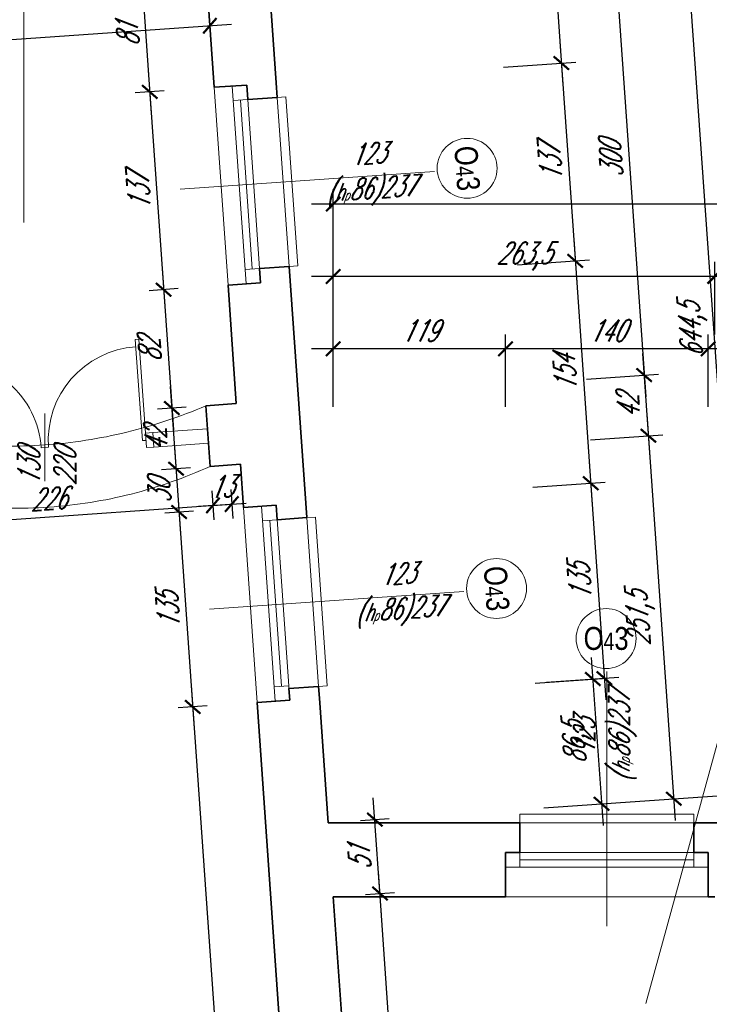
# Model space of a CAD drawing. Header units: millimetres. Extents: x 402 to 79005, y -7782 to 89952.
# Tile 47 of 256: x 22641 to 23117, y 17553 to 18233. Entities that reach past the tile are written whole.
import ezdxf

# ---------------------------------------------------------------- set-up
doc = ezdxf.new("R2010")
doc.units = ezdxf.units.MM
doc.header["$LTSCALE"] = 10
doc.linetypes.add('DASHED', pattern=[19.05, 12.7, -6.35])
doc.layers.get('0').update_dxf_attribs({"lineweight": 0})
doc.layers.get('Defpoints').update_dxf_attribs({"color": 253})
for name, color, linetype, lineweight in [('01 parter - ściany', 253, 'Continuous', 35), ('03-01_okna', 253, 'Continuous', 15), ('03_drzwi', 253, 'Continuous', 15), ('04-1_widok', 253, 'Continuous', 5), ('04-2_nad', 253, 'DASHED', 5), ('05-01_wymiary', 253, 'Continuous', 5), ('05-03_opis', 253, 'Continuous', 5)]:
    doc.layers.add(name, color=color, linetype=linetype, lineweight=lineweight)
doc.styles.add('ariel', font='ARIAL.TTF', dxfattribs={"width": 0.8})
doc.styles.add('ariel_wym', font='simplex.shx', dxfattribs={"width": 0.65, "oblique": 25})
doc.dimstyles.new('ariel 50', dxfattribs={"dimtxt": 15, "dimasz": 10, "dimexe": 10, "dimexo": 0, "dimgap": 5, "dimtad": 1, "dimdec": 1, "dimrnd": 0.5, "dimtxsty": 'ariel_wym', "dimblk": 'ARCHTICK', "dimcen": 2.5, "dimdle": 15, "dimazin": 0, "dimtfac": 1, "dimtdec": 1, "dimtix": 1, "dimtmove": 0, "dimatfit": 3, "dimldrblk": 'DOT', "dimfxl": 0, "dimarcsym": 0})
doc.dimstyles.new('ariel 50 wnętrze', dxfattribs={"dimtxt": 15, "dimasz": 10, "dimexe": 10, "dimexo": 0, "dimgap": 5, "dimtad": 1, "dimdec": 1, "dimrnd": 0.5, "dimtxsty": 'ariel_wym', "dimblk": 'ARCHTICK', "dimcen": 2.5, "dimdle": 15, "dimazin": 0, "dimtfac": 1, "dimtdec": 1, "dimtix": 1, "dimtmove": 0, "dimatfit": 3, "dimldrblk": 'DOT', "dimfxl": 0, "dimarcsym": 0})

# ---------------------------------------------------------------- blocks, each defined once
blk = doc.blocks.new('_ArchTick')
at = {"color": 0, "linetype": 'ByBlock', "const_width": 0.15}
blk.add_lwpolyline([(-0.5, -0.5), (0.5, 0.5)], dxfattribs=at)
blk = doc.blocks.new('*D3326')
at = {"layer": '05-01_wymiary', "color": 0, "lineweight": -2}
for p, q in [((23005.06, 18349.98), (23016.36, 18188.37)), ((22966.21, 18332.23), (23016.08, 18335.71)), ((22975.41, 18200.55), (23025.29, 18204.04))]:
    blk.add_line(p, q, dxfattribs=at)
at = {"layer": 'Defpoints', "color": 0, "lineweight": 0}
for p in [(22809.31, 18321.25), (23015.32, 18203.34), (22767.64, 18186.02)]:
    blk.add_point(p, dxfattribs=at)
at = {"layer": '05-01_wymiary', "color": 0, "lineweight": -2, "xscale": 10, "yscale": 10, "zscale": 10}
for p, rotation in [((23006.11, 18335.02), 94.00000000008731), ((23015.32, 18203.34), 274.0000000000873)]:
    blk.add_blockref('_ArchTick', p, dxfattribs=dict(at, rotation=rotation))
at = {"layer": '05-01_wymiary', "color": 0, "insert": (22998.24, 18268.31), "char_height": 15, "attachment_point": 5, "rotation": 94, "style": 'ariel_wym'}
blk.add_mtext('132', dxfattribs=at)
blk = doc.blocks.new('_Dot')
at = {"color": 0, "linetype": 'ByBlock', "lineweight": -2}
blk.add_line((-0.5, 0), (-1, 0), dxfattribs=at)
at = {"color": 0, "linetype": 'ByBlock', "const_width": 0.5}
blk.add_lwpolyline([(-0.25, 0, 1), (0.25, 0, 1)], format="xyb", close=True, dxfattribs=at)
blk = doc.blocks.new('*D3327')
at = {"layer": '05-01_wymiary', "color": 0, "lineweight": -2}
for p, q in [((23014.27, 18218.3), (23025.92, 18051.71)), ((22975.41, 18200.55), (23025.29, 18204.04)), ((22984.97, 18063.88), (23034.85, 18067.37))]:
    blk.add_line(p, q, dxfattribs=at)
at = {"layer": 'Defpoints', "color": 0, "lineweight": 0}
for p in [(22767.64, 18186.02), (23024.87, 18066.67), (22785.17, 18049.91)]:
    blk.add_point(p, dxfattribs=at)
at = {"layer": '05-01_wymiary', "color": 0, "lineweight": -2, "xscale": 10, "yscale": 10, "zscale": 10}
for p, rotation in [((23015.32, 18203.34), 94.0000000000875), ((23024.87, 18066.67), 274.0000000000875)]:
    blk.add_blockref('_ArchTick', p, dxfattribs=dict(at, rotation=rotation))
at = {"layer": '05-01_wymiary', "color": 0, "insert": (23007.63, 18134.13), "char_height": 15, "attachment_point": 5, "rotation": 94, "style": 'ariel_wym'}
blk.add_mtext('137', dxfattribs=at)
blk = doc.blocks.new('*D3328')
at = {"layer": '05-01_wymiary', "color": 0, "lineweight": -2}
for p, q in [((23023.83, 18081.64), (23036.66, 17898.08)), ((22984.97, 18063.88), (23034.85, 18067.37)), ((22995.71, 17910.26), (23045.59, 17913.74))]:
    blk.add_line(p, q, dxfattribs=at)
at = {"layer": 'Defpoints', "color": 0, "lineweight": 0}
for p in [(22785.17, 18049.91), (23035.62, 17913.05), (22795.92, 17896.29)]:
    blk.add_point(p, dxfattribs=at)
at = {"layer": '05-01_wymiary', "color": 0, "lineweight": -2, "xscale": 10, "yscale": 10, "zscale": 10}
for p, rotation in [((23024.87, 18066.67), 94.00000000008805), ((23035.62, 17913.05), 274.0000000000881)]:
    blk.add_blockref('_ArchTick', p, dxfattribs=dict(at, rotation=rotation))
at = {"layer": '05-01_wymiary', "color": 0, "insert": (23017.77, 17988.99), "char_height": 15, "attachment_point": 5, "rotation": 94, "style": 'ariel_wym'}
blk.add_mtext('154', dxfattribs=at)
blk = doc.blocks.new('*D3329')
at = {"layer": '05-01_wymiary', "color": 0, "lineweight": -2}
for p, q in [((23034.57, 17928.01), (23046.08, 17763.41)), ((22995.71, 17910.26), (23045.59, 17913.74)), ((23005.13, 17775.59), (23055.01, 17779.07))]:
    blk.add_line(p, q, dxfattribs=at)
at = {"layer": 'Defpoints', "color": 0, "lineweight": 0}
for p in [(22795.92, 17896.29), (23045.03, 17778.38), (22805.33, 17761.61)]:
    blk.add_point(p, dxfattribs=at)
at = {"layer": '05-01_wymiary', "color": 0, "lineweight": -2, "xscale": 10, "yscale": 10, "zscale": 10}
for p, rotation in [((23035.62, 17913.05), 94.00000000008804), ((23045.03, 17778.38), 274.000000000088)]:
    blk.add_blockref('_ArchTick', p, dxfattribs=dict(at, rotation=rotation))
at = {"layer": '05-01_wymiary', "color": 0, "insert": (23027.85, 17844.84), "char_height": 15, "attachment_point": 5, "rotation": 94, "style": 'ariel_wym'}
blk.add_mtext('135', dxfattribs=at)
blk = doc.blocks.new('*D3330')
at = {"layer": '05-01_wymiary', "color": 0, "lineweight": -2}
for p, q in [((23036.01, 17792.78), (23044.13, 17676.67)), ((22997.15, 17775.03), (23047.03, 17778.52)), ((23003.18, 17688.84), (23053.05, 17692.33))]:
    blk.add_line(p, q, dxfattribs=at)
at = {"layer": 'Defpoints', "color": 0, "lineweight": 0}
for p in [(22805.33, 17761.61), (23043.08, 17691.63), (22854.26, 17678.43)]:
    blk.add_point(p, dxfattribs=at)
at = {"layer": '05-01_wymiary', "color": 0, "lineweight": -2, "xscale": 10, "yscale": 10, "zscale": 10}
for p, rotation in [((23037.05, 17777.82), 94.00000000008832), ((23043.08, 17691.63), 274.0000000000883)]:
    blk.add_blockref('_ArchTick', p, dxfattribs=dict(at, rotation=rotation))
at = {"layer": '05-01_wymiary', "color": 0, "insert": (23026.17, 17733.75), "char_height": 15, "attachment_point": 5, "rotation": 94, "style": 'ariel_wym'}
blk.add_mtext('86,5', dxfattribs=at)
blk = doc.blocks.new('*D3332')
at = {"layer": '05-01_wymiary', "color": 0, "lineweight": -2}
for p, q in [((23050.52, 18302.03), (23073.54, 17972.84)), ((23011.66, 18284.28), (23061.54, 18287.77)), ((23032.59, 17985.01), (23082.47, 17988.5))]:
    blk.add_line(p, q, dxfattribs=at)
at = {"layer": 'Defpoints', "color": 0, "lineweight": 0}
for p in [(22761.99, 18266.82), (23072.49, 17987.8), (22782.91, 17967.55)]:
    blk.add_point(p, dxfattribs=at)
at = {"layer": '05-01_wymiary', "color": 0, "lineweight": -2, "xscale": 10, "yscale": 10, "zscale": 10}
for p, rotation in [((23051.56, 18287.07), 94.00000000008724), ((23072.49, 17987.8), 274.0000000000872)]:
    blk.add_blockref('_ArchTick', p, dxfattribs=dict(at, rotation=rotation))
at = {"layer": '05-01_wymiary', "color": 0, "insert": (23049.56, 18136.56), "char_height": 15, "attachment_point": 5, "rotation": 94, "style": 'ariel_wym'}
blk.add_mtext('300', dxfattribs=at)
blk = doc.blocks.new('*D3333')
at = {"layer": '05-01_wymiary', "color": 0, "lineweight": -2}
for p, q in [((23071.44, 18002.76), (23076.47, 17930.94)), ((23032.59, 17985.01), (23082.47, 17988.5)), ((23035.52, 17943.11), (23085.4, 17946.6))]:
    blk.add_line(p, q, dxfattribs=at)
at = {"layer": 'Defpoints', "color": 0, "lineweight": 0}
for p in [(22782.91, 17967.55), (23075.42, 17945.9), (22785.84, 17925.65)]:
    blk.add_point(p, dxfattribs=at)
at = {"layer": '05-01_wymiary', "color": 0, "lineweight": -2, "xscale": 10, "yscale": 10, "zscale": 10}
for p, rotation in [((23072.49, 17987.8), 94.00000000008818), ((23075.42, 17945.9), 274.0000000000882)]:
    blk.add_blockref('_ArchTick', p, dxfattribs=dict(at, rotation=rotation))
at = {"layer": '05-01_wymiary', "color": 0, "insert": (23061.49, 17965.98), "char_height": 15, "attachment_point": 5, "rotation": 94, "style": 'ariel_wym'}
blk.add_mtext('42', dxfattribs=at)
blk = doc.blocks.new('*D3334')
at = {"layer": '05-01_wymiary', "color": 0, "lineweight": -2}
for p, q in [((23074.37, 17960.87), (23094, 17680.15)), ((23035.52, 17943.11), (23085.4, 17946.6)), ((23053.05, 17692.33), (23102.93, 17695.81))]:
    blk.add_line(p, q, dxfattribs=at)
at = {"layer": 'Defpoints', "color": 0, "lineweight": 0}
for p in [(22785.84, 17925.65), (23092.96, 17695.12), (22854.26, 17678.43)]:
    blk.add_point(p, dxfattribs=at)
at = {"layer": '05-01_wymiary', "color": 0, "lineweight": -2, "xscale": 10, "yscale": 10, "zscale": 10}
for p, rotation in [((23075.42, 17945.9), 94.00000000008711), ((23092.96, 17695.12), 274.0000000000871)]:
    blk.add_blockref('_ArchTick', p, dxfattribs=dict(at, rotation=rotation))
at = {"layer": '05-01_wymiary', "color": 0, "insert": (23070.29, 17819.54), "char_height": 15, "attachment_point": 5, "rotation": 94, "style": 'ariel_wym'}
blk.add_mtext('251,5', dxfattribs=at)
blk = doc.blocks.new('*D3335')
at = {"layer": '05-01_wymiary', "color": 0, "lineweight": -2}
for p, q in [((23096.84, 18356.4), (23143.88, 17683.64)), ((23057.98, 18338.64), (23107.86, 18342.13)), ((23102.93, 17695.81), (23152.81, 17699.3))]:
    blk.add_line(p, q, dxfattribs=at)
at = {"layer": 'Defpoints', "color": 0, "lineweight": 0}
for p in [(22809.31, 18321.25), (23142.84, 17698.6), (22854.26, 17678.43)]:
    blk.add_point(p, dxfattribs=at)
at = {"layer": '05-01_wymiary', "color": 0, "lineweight": -2, "xscale": 10, "yscale": 10, "zscale": 10}
for p, rotation in [((23097.88, 18341.43), 94.0000000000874), ((23142.84, 17698.6), 274.0000000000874)]:
    blk.add_blockref('_ArchTick', p, dxfattribs=dict(at, rotation=rotation))
at = {"layer": '05-01_wymiary', "color": 0, "insert": (23106.47, 18019.05), "char_height": 15, "attachment_point": 5, "rotation": 94, "style": 'ariel_wym'}
blk.add_mtext('644,5', dxfattribs=at)
blk = doc.blocks.new('*D3338')
at = {"layer": '05-01_wymiary', "color": 0, "lineweight": -2}
for p, q in [((22769.97, 18267.38), (22773.34, 18219.14)), ((22442.77, 18244.5), (22446.14, 18196.26)), ((22430.48, 18205.19), (22787.61, 18230.17))]:
    blk.add_line(p, q, dxfattribs=at)
at = {"layer": 'Defpoints', "color": 0, "lineweight": 0}
for p in [(22769.97, 18267.38), (22442.77, 18244.5), (22772.64, 18229.12)]:
    blk.add_point(p, dxfattribs=at)
at = {"layer": '05-01_wymiary', "color": 0, "lineweight": -2, "xscale": 10, "yscale": 10, "zscale": 10}
for p, rotation in [((22772.64, 18229.12), 3.999999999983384), ((22445.44, 18206.24), 183.9999999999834)]:
    blk.add_blockref('_ArchTick', p, dxfattribs=dict(at, rotation=rotation))
at = {"layer": '05-01_wymiary', "color": 0, "insert": (22608.17, 18230.15), "char_height": 15, "attachment_point": 5, "rotation": 4, "style": 'ariel_wym'}
blk.add_mtext('328', dxfattribs=at)
blk = doc.blocks.new('*U5')
for p, q in [((0, -0.025), (0, 0.025)), ((0, -0.675), (0, -0.7))]:
    blk.add_line(p, q)
for points in [[(0, 0.7), (0, 0.675), (-0.7, 0.675), (-0.7, 0.7), (-0.05, 0.7), (0.05, 0.7), (0.05, 0.75), (-0.05, 0.75), (-0.05, 0.7)], [(0, -0.7), (0, -0.675), (-0.7, -0.675), (-0.7, -0.7), (-0.05, -0.7), (0.05, -0.7), (0.05, -0.75), (-0.05, -0.75), (-0.05, -0.7)]]:
    blk.add_lwpolyline(points)
for centre, start, end in [((0, 0.675), 180, 270), ((0, -0.675), 90, 180)]:
    blk.add_arc(centre, 0.65, start, end)
blk = doc.blocks.new('*D3372')
at = {"layer": '05-01_wymiary', "color": 0, "lineweight": -2}
for p, q in [((22724.4, 18279.23), (22732.14, 18168.5)), ((22735.42, 18264.96), (22715.47, 18263.57)), ((22741.07, 18184.16), (22721.12, 18182.77))]:
    blk.add_line(p, q, dxfattribs=at)
at = {"layer": 'Defpoints', "color": 0, "lineweight": 0}
for p in [(22761.99, 18266.82), (22731.1, 18183.46), (22767.64, 18186.02)]:
    blk.add_point(p, dxfattribs=at)
at = {"layer": '05-01_wymiary', "color": 0, "lineweight": -2, "xscale": 10, "yscale": 10, "zscale": 10}
for p, rotation in [((22725.45, 18264.27), 94.00000000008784), ((22731.1, 18183.46), 274.0000000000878)]:
    blk.add_blockref('_ArchTick', p, dxfattribs=dict(at, rotation=rotation))
at = {"layer": '05-01_wymiary', "color": 0, "insert": (22715.8, 18222.99), "char_height": 15, "attachment_point": 5, "rotation": 94, "style": 'ariel_wym'}
blk.add_mtext('81', dxfattribs=at)
blk = doc.blocks.new('*D3373')
at = {"layer": '05-01_wymiary', "color": 0, "lineweight": -2}
for p, q in [((22730.05, 18198.43), (22741.7, 18031.83)), ((22741.07, 18184.16), (22721.12, 18182.77)), ((22750.63, 18047.49), (22730.68, 18046.1))]:
    blk.add_line(p, q, dxfattribs=at)
at = {"layer": 'Defpoints', "color": 0, "lineweight": 0}
for p in [(22767.64, 18186.02), (22740.65, 18046.8), (22777.19, 18049.35)]:
    blk.add_point(p, dxfattribs=at)
at = {"layer": '05-01_wymiary', "color": 0, "lineweight": -2, "xscale": 10, "yscale": 10, "zscale": 10}
for p, rotation in [((22731.1, 18183.46), 94.00000000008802), ((22740.65, 18046.8), 274.000000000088)]:
    blk.add_blockref('_ArchTick', p, dxfattribs=dict(at, rotation=rotation))
at = {"layer": '05-01_wymiary', "color": 0, "insert": (22723.4, 18114.26), "char_height": 15, "attachment_point": 5, "rotation": 94, "style": 'ariel_wym'}
blk.add_mtext('137', dxfattribs=at)
blk = doc.blocks.new('*D3374')
at = {"layer": '05-01_wymiary', "color": 0, "lineweight": -2}
for p, q in [((22739.61, 18061.76), (22747.42, 17950.03)), ((22750.63, 18047.49), (22730.68, 18046.1)), ((22756.35, 17965.69), (22736.4, 17964.3))]:
    blk.add_line(p, q, dxfattribs=at)
at = {"layer": 'Defpoints', "color": 0, "lineweight": 0}
for p in [(22777.19, 18049.35), (22746.37, 17965), (22769.95, 17966.65)]:
    blk.add_point(p, dxfattribs=at)
at = {"layer": '05-01_wymiary', "color": 0, "lineweight": -2, "xscale": 10, "yscale": 10, "zscale": 10}
for p, rotation in [((22740.65, 18046.8), 94.00000000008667), ((22746.37, 17965), 274.0000000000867)]:
    blk.add_blockref('_ArchTick', p, dxfattribs=dict(at, rotation=rotation))
at = {"layer": '05-01_wymiary', "color": 0, "insert": (22731.04, 18005.02), "char_height": 15, "attachment_point": 5, "rotation": 94, "style": 'ariel_wym'}
blk.add_mtext('82', dxfattribs=at)
blk = doc.blocks.new('*D3375')
at = {"layer": '05-01_wymiary', "color": 0, "lineweight": -2}
for p, q in [((22745.33, 17979.96), (22750.35, 17908.14)), ((22756.35, 17965.69), (22736.4, 17964.3)), ((22759.28, 17923.8), (22739.33, 17922.4))]:
    blk.add_line(p, q, dxfattribs=at)
at = {"layer": 'Defpoints', "color": 0, "lineweight": 0}
for p in [(22769.95, 17966.65), (22772.88, 17924.75), (22749.3, 17923.1)]:
    blk.add_point(p, dxfattribs=at)
at = {"layer": '05-01_wymiary', "color": 0, "lineweight": -2, "xscale": 10, "yscale": 10, "zscale": 10}
for p, rotation in [((22746.37, 17965), 94.0000000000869), ((22749.3, 17923.1), 274.0000000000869)]:
    blk.add_blockref('_ArchTick', p, dxfattribs=dict(at, rotation=rotation))
at = {"layer": '05-01_wymiary', "color": 0, "insert": (22735.37, 17943.18), "char_height": 15, "attachment_point": 5, "rotation": 94, "style": 'ariel_wym'}
blk.add_mtext('42', dxfattribs=at)
blk = doc.blocks.new('*D3376')
at = {"layer": '05-01_wymiary', "color": 0, "lineweight": -2}
for p, q in [((22748.26, 17938.06), (22752.44, 17878.21)), ((22759.28, 17923.8), (22739.33, 17922.4)), ((22761.37, 17893.87), (22741.42, 17892.47))]:
    blk.add_line(p, q, dxfattribs=at)
at = {"layer": 'Defpoints', "color": 0, "lineweight": 0}
for p in [(22772.88, 17924.75), (22751.39, 17893.17), (22787.94, 17895.73)]:
    blk.add_point(p, dxfattribs=at)
at = {"layer": '05-01_wymiary', "color": 0, "lineweight": -2, "xscale": 10, "yscale": 10, "zscale": 10}
for p, rotation in [((22749.3, 17923.1), 94.00000000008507), ((22751.39, 17893.17), 274.000000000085)]:
    blk.add_blockref('_ArchTick', p, dxfattribs=dict(at, rotation=rotation))
at = {"layer": '05-01_wymiary', "color": 0, "insert": (22737.88, 17907.26), "char_height": 15, "attachment_point": 5, "rotation": 94, "style": 'ariel_wym'}
blk.add_mtext('30', dxfattribs=at)
blk = doc.blocks.new('*D3377')
at = {"layer": '05-01_wymiary', "color": 0, "lineweight": -2}
for p, q in [((22750.35, 17908.14), (22761.86, 17743.54)), ((22761.37, 17893.87), (22741.42, 17892.47)), ((22770.79, 17759.2), (22750.84, 17757.8))]:
    blk.add_line(p, q, dxfattribs=at)
at = {"layer": 'Defpoints', "color": 0, "lineweight": 0}
for p in [(22787.94, 17895.73), (22805.33, 17761.61), (22760.81, 17758.5)]:
    blk.add_point(p, dxfattribs=at)
at = {"layer": '05-01_wymiary', "color": 0, "lineweight": -2, "xscale": 10, "yscale": 10, "zscale": 10}
for p, rotation in [((22751.39, 17893.17), 94.00000000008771), ((22760.81, 17758.5), 274.0000000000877)]:
    blk.add_blockref('_ArchTick', p, dxfattribs=dict(at, rotation=rotation))
at = {"layer": '05-01_wymiary', "color": 0, "insert": (22743.63, 17824.96), "char_height": 15, "attachment_point": 5, "rotation": 94, "style": 'ariel_wym'}
blk.add_mtext('135', dxfattribs=at)
blk = doc.blocks.new('*D3378')
at = {"layer": '05-01_wymiary', "color": 0, "lineweight": -2}
for p, q in [((22759.77, 17773.46), (22801.09, 17182.51)), ((22770.79, 17759.2), (22750.84, 17757.8)), ((22810.02, 17198.17), (22790.07, 17196.77))]:
    blk.add_line(p, q, dxfattribs=at)
at = {"layer": 'Defpoints', "color": 0, "lineweight": 0}
for p in [(22805.33, 17761.61), (22800.04, 17197.47), (22836.58, 17200.03)]:
    blk.add_point(p, dxfattribs=at)
at = {"layer": '05-01_wymiary', "color": 0, "lineweight": -2, "xscale": 10, "yscale": 10, "zscale": 10}
for p, rotation in [((22760.81, 17758.5), 94.0000000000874), ((22800.04, 17197.47), 274.0000000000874)]:
    blk.add_blockref('_ArchTick', p, dxfattribs=dict(at, rotation=rotation))
at = {"layer": '05-01_wymiary', "color": 0, "insert": (22766.53, 17477.01), "char_height": 15, "attachment_point": 5, "rotation": 94, "style": 'ariel_wym'}
blk.add_mtext('562,5', dxfattribs=at)
blk = doc.blocks.new('*D2614')
at = {"layer": '05-01_wymiary', "color": 0, "lineweight": -2}
for p, q in [((22774.07, 17907.74), (22775.46, 17887.79)), ((22534.35, 17880.95), (22789.73, 17898.81)), ((22548.62, 17891.97), (22550.01, 17872.02))]:
    blk.add_line(p, q, dxfattribs=at)
at = {"layer": 'Defpoints', "color": 0, "lineweight": 0}
for p in [(22772.88, 17924.75), (22547.43, 17908.98), (22774.76, 17897.76)]:
    blk.add_point(p, dxfattribs=at)
at = {"layer": '05-01_wymiary', "color": 0, "lineweight": -2, "xscale": 10, "yscale": 10, "zscale": 10}
for p, rotation in [((22774.76, 17897.76), 3.999999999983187), ((22549.31, 17882), 183.9999999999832)]:
    blk.add_blockref('_ArchTick', p, dxfattribs=dict(at, rotation=rotation))
at = {"layer": '05-01_wymiary', "color": 0, "insert": (22661.17, 17902.35), "char_height": 15, "attachment_point": 5, "rotation": 4, "style": 'ariel_wym'}
blk.add_mtext('226', dxfattribs=at)
blk = doc.blocks.new('*D2615')
at = {"layer": '05-01_wymiary', "color": 0, "lineweight": -2}
for p, q in [((22774.07, 17907.74), (22775.46, 17887.79)), ((22787.03, 17908.64), (22788.43, 17888.69)), ((22774.76, 17897.76), (22764.79, 17897.06)), ((22774.76, 17897.76), (22787.73, 17898.67)), ((22787.73, 17898.67), (22797.71, 17899.37))]:
    blk.add_line(p, q, dxfattribs=at)
at = {"layer": 'Defpoints', "color": 0, "lineweight": 0}
for p in [(22772.88, 17924.75), (22785.84, 17925.65), (22787.73, 17898.67)]:
    blk.add_point(p, dxfattribs=at)
at = {"layer": '05-01_wymiary', "color": 0, "lineweight": -2, "xscale": 10, "yscale": 10, "zscale": 10}
for p, rotation in [((22774.76, 17897.76), 3.999999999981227), ((22787.73, 17898.67), 183.9999999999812)]:
    blk.add_blockref('_ArchTick', p, dxfattribs=dict(at, rotation=rotation))
at = {"layer": '05-01_wymiary', "color": 0, "insert": (22780.38, 17910.68), "char_height": 15, "attachment_point": 5, "rotation": 4, "style": 'ariel_wym'}
blk.add_mtext('13', dxfattribs=at)
blk = doc.blocks.new('*D2957')
at = {"layer": '05-01_wymiary', "color": 0, "lineweight": -2}
for p, q in [((22915.83, 17261.7), (22889.05, 17644.62)), ((22880.12, 17628.96), (22900.07, 17630.36)), ((22904.8, 17275.96), (22924.76, 17277.36))]:
    blk.add_line(p, q, dxfattribs=at)
at = {"layer": 'Defpoints', "color": 0, "lineweight": 0}
for p in [(22857.82, 17627.4), (22890.1, 17629.66), (22882.51, 17274.4)]:
    blk.add_point(p, dxfattribs=at)
at = {"layer": '05-01_wymiary', "color": 0, "lineweight": -2, "xscale": 10, "yscale": 10, "zscale": 10}
for p, rotation in [((22890.1, 17629.66), 94.00000000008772), ((22914.78, 17276.66), 274.0000000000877)]:
    blk.add_blockref('_ArchTick', p, dxfattribs=dict(at, rotation=rotation))
at = {"layer": '05-01_wymiary', "color": 0, "insert": (22889.97, 17452.29), "char_height": 15, "attachment_point": 5, "rotation": 94, "style": 'ariel_wym'}
blk.add_mtext('354', dxfattribs=at)
blk = doc.blocks.new('*D2958')
at = {"layer": '05-01_wymiary', "color": 0, "lineweight": -2}
for p, q in [((22891.14, 17614.7), (22885.48, 17695.65)), ((22876.55, 17679.98), (22896.5, 17681.38)), ((22880.12, 17628.96), (22900.07, 17630.36))]:
    blk.add_line(p, q, dxfattribs=at)
at = {"layer": 'Defpoints', "color": 0, "lineweight": 0}
for p in [(22886.53, 17680.68), (22854.26, 17678.43), (22857.82, 17627.4)]:
    blk.add_point(p, dxfattribs=at)
at = {"layer": '05-01_wymiary', "color": 0, "lineweight": -2, "xscale": 10, "yscale": 10, "zscale": 10}
for p, rotation in [((22886.53, 17680.68), 94.00000000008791), ((22890.1, 17629.66), 274.0000000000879)]:
    blk.add_blockref('_ArchTick', p, dxfattribs=dict(at, rotation=rotation))
at = {"layer": '05-01_wymiary', "color": 0, "insert": (22875.84, 17654.3), "char_height": 15, "attachment_point": 5, "rotation": 94, "style": 'ariel_wym'}
blk.add_mtext('51', dxfattribs=at)
blk = doc.blocks.new('*D3015')
at = {"layer": '05-01_wymiary', "color": 0, "lineweight": -2}
for p, q in [((23116.73, 17965.92), (23116.73, 18015.92)), ((23163.72, 17965.92), (23163.72, 18015.92)), ((23178.72, 18005.92), (23101.73, 18005.92))]:
    blk.add_line(p, q, dxfattribs=at)
at = {"layer": 'Defpoints', "color": 0, "lineweight": 0}
for p in [(23116.73, 18005.92), (23116.73, 17627.43), (23163.72, 17627.4)]:
    blk.add_point(p, dxfattribs=at)
at = {"layer": '05-01_wymiary', "color": 0, "lineweight": -2, "xscale": 10, "yscale": 10, "zscale": 10, "rotation": 180}
blk.add_blockref('_ArchTick', (23116.73, 18005.92), dxfattribs=at)
at = {"layer": '05-01_wymiary', "color": 0, "lineweight": -2, "xscale": 10, "yscale": 10, "zscale": 10}
blk.add_blockref('_ArchTick', (23163.72, 18005.92), dxfattribs=at)
at = {"layer": '05-01_wymiary', "color": 0, "insert": (23140.22, 18018.42), "char_height": 15, "attachment_point": 5, "style": 'ariel_wym'}
blk.add_mtext('47', dxfattribs=at)
blk = doc.blocks.new('*D3016')
at = {"layer": '05-01_wymiary', "color": 0, "lineweight": -2}
for p, q in [((22976.73, 17965.92), (22976.73, 18015.92)), ((23116.73, 17965.92), (23116.73, 18015.92)), ((23131.73, 18005.92), (22961.73, 18005.92))]:
    blk.add_line(p, q, dxfattribs=at)
at = {"layer": 'Defpoints', "color": 0, "lineweight": 0}
for p in [(22976.73, 18005.92), (22976.73, 17627.43), (23116.73, 17627.43)]:
    blk.add_point(p, dxfattribs=at)
at = {"layer": '05-01_wymiary', "color": 0, "lineweight": -2, "xscale": 10, "yscale": 10, "zscale": 10, "rotation": 180}
blk.add_blockref('_ArchTick', (22976.73, 18005.92), dxfattribs=at)
at = {"layer": '05-01_wymiary', "color": 0, "lineweight": -2, "xscale": 10, "yscale": 10, "zscale": 10}
blk.add_blockref('_ArchTick', (23116.73, 18005.92), dxfattribs=at)
at = {"layer": '05-01_wymiary', "color": 0, "insert": (23046.73, 18018.42), "char_height": 15, "attachment_point": 5, "style": 'ariel_wym'}
blk.add_mtext('140', dxfattribs=at)
blk = doc.blocks.new('*D3017')
at = {"layer": '05-01_wymiary', "color": 0, "lineweight": -2}
for p, q in [((22857.82, 17965.92), (22857.82, 18015.92)), ((22976.73, 17965.92), (22976.73, 18015.92)), ((22991.73, 18005.92), (22842.82, 18005.92))]:
    blk.add_line(p, q, dxfattribs=at)
at = {"layer": 'Defpoints', "color": 0, "lineweight": 0}
for p in [(22857.82, 18005.92), (22857.82, 17627.4), (22976.73, 17627.43)]:
    blk.add_point(p, dxfattribs=at)
at = {"layer": '05-01_wymiary', "color": 0, "lineweight": -2, "xscale": 10, "yscale": 10, "zscale": 10, "rotation": 180}
blk.add_blockref('_ArchTick', (22857.82, 18005.92), dxfattribs=at)
at = {"layer": '05-01_wymiary', "color": 0, "lineweight": -2, "xscale": 10, "yscale": 10, "zscale": 10}
blk.add_blockref('_ArchTick', (22976.73, 18005.92), dxfattribs=at)
at = {"layer": '05-01_wymiary', "color": 0, "insert": (22917.28, 18018.42), "char_height": 15, "attachment_point": 5, "style": 'ariel_wym'}
blk.add_mtext('119', dxfattribs=at)
blk = doc.blocks.new('*D3041')
at = {"layer": '05-01_wymiary', "color": 0, "lineweight": -2}
for p, q in [((23121.23, 18015.92), (23121.23, 18065.92)), ((23133.23, 18015.92), (23133.23, 18065.92)), ((23121.23, 18055.92), (23111.23, 18055.92)), ((23133.23, 18055.92), (23121.23, 18055.92)), ((23133.23, 18055.92), (23143.23, 18055.92))]:
    blk.add_line(p, q, dxfattribs=at)
at = {"layer": 'Defpoints', "color": 0, "lineweight": 0}
for p in [(23121.23, 18055.92), (23121.23, 17627.4), (23133.23, 17627.4)]:
    blk.add_point(p, dxfattribs=at)
at = {"layer": '05-01_wymiary', "color": 0, "lineweight": -2, "xscale": 10, "yscale": 10, "zscale": 10}
blk.add_blockref('_ArchTick', (23121.23, 18055.92), dxfattribs=at)
at = {"layer": '05-01_wymiary', "color": 0, "lineweight": -2, "xscale": 10, "yscale": 10, "zscale": 10, "rotation": 180}
blk.add_blockref('_ArchTick', (23133.23, 18055.92), dxfattribs=at)
at = {"layer": '05-01_wymiary', "color": 0, "insert": (23127.23, 18068.42), "char_height": 15, "attachment_point": 5, "style": 'ariel_wym'}
blk.add_mtext('12', dxfattribs=at)
blk = doc.blocks.new('*D3042')
at = {"layer": '05-01_wymiary', "color": 0, "lineweight": -2}
for p, q in [((22857.82, 18015.92), (22857.82, 18065.92)), ((23121.23, 18015.92), (23121.23, 18065.92)), ((23136.23, 18055.92), (22842.82, 18055.92))]:
    blk.add_line(p, q, dxfattribs=at)
at = {"layer": 'Defpoints', "color": 0, "lineweight": 0}
for p in [(22857.82, 18055.92), (22857.82, 17627.4), (23121.23, 17627.4)]:
    blk.add_point(p, dxfattribs=at)
at = {"layer": '05-01_wymiary', "color": 0, "lineweight": -2, "xscale": 10, "yscale": 10, "zscale": 10, "rotation": 180}
blk.add_blockref('_ArchTick', (22857.82, 18055.92), dxfattribs=at)
at = {"layer": '05-01_wymiary', "color": 0, "lineweight": -2, "xscale": 10, "yscale": 10, "zscale": 10}
blk.add_blockref('_ArchTick', (23121.23, 18055.92), dxfattribs=at)
at = {"layer": '05-01_wymiary', "color": 0, "insert": (22989.53, 18069.85), "char_height": 15, "attachment_point": 5, "style": 'ariel_wym'}
blk.add_mtext('263,5', dxfattribs=at)
blk = doc.blocks.new('*D3043')
at = {"layer": '05-01_wymiary', "color": 0, "lineweight": -2}
for p, q in [((22857.82, 18065.92), (22857.82, 18115.92)), ((27678.23, 18065.92), (27678.23, 18115.92)), ((27693.23, 18105.92), (22842.82, 18105.92))]:
    blk.add_line(p, q, dxfattribs=at)
at = {"layer": 'Defpoints', "color": 0, "lineweight": 0}
for p in [(22857.82, 18105.92), (27678.23, 17640.4), (22857.82, 17627.4)]:
    blk.add_point(p, dxfattribs=at)
at = {"layer": '05-01_wymiary', "color": 0, "lineweight": -2, "xscale": 10, "yscale": 10, "zscale": 10, "rotation": 180}
blk.add_blockref('_ArchTick', (22857.82, 18105.92), dxfattribs=at)
at = {"layer": '05-01_wymiary', "color": 0, "lineweight": -2, "xscale": 10, "yscale": 10, "zscale": 10}
blk.add_blockref('_ArchTick', (27678.23, 18105.92), dxfattribs=at)
at = {"layer": '05-01_wymiary', "color": 0, "insert": (25268.03, 18119.85), "char_height": 15, "attachment_point": 5, "style": 'ariel_wym'}
blk.add_mtext('4820,5', dxfattribs=at)

msp = doc.modelspace()

# ---------------------------------------------------------------- linework, layer by layer
at = {"layer": '01 parter - ściany'}
for p, q in [((22818.513, 18189.576), (22809.306, 18321.254)), ((22775.618, 18186.577), (22769.968, 18267.379)), ((22798.063, 18188.146), (22775.618, 18186.577)), ((22838.813, 17899.285), (22828.07, 18052.91)), ((22807.62, 18051.48), (22785.175, 18049.91)), ((22790.895, 17968.11), (22785.175, 18049.91)), ((22769.946, 17966.645), (22790.895, 17968.11)), ((22772.876, 17924.747), (22769.946, 17966.645)), ((22772.876, 17924.747), (22793.825, 17926.212)), ((22795.917, 17896.285), (22793.825, 17926.212)), ((22795.917, 17896.285), (22818.362, 17897.855)), ((22805.334, 17761.614), (22827.78, 17763.184)), ((22844.565, 17200.584), (22805.334, 17761.614)), ((22854.257, 17678.425), (22848.23, 17764.614)), ((22976.726, 17678.425), (22854.257, 17678.425)), ((23116.726, 17678.425), (23116.726, 17678.404)), ((23163.723, 17678.404), (23116.726, 17678.404)), ((22976.726, 17657.925), (22976.726, 17627.425)), ((23116.726, 17657.925), (23116.726, 17627.425)), ((22976.726, 17627.425), (22857.824, 17627.403)), ((22860.088, 17595.028), (22857.824, 17627.403)), ((23121.226, 17627.425), (23116.726, 17627.425)), ((22882.509, 17274.403), (22860.088, 17595.028))]:
    msp.add_line(p, q, dxfattribs=at)
for points in [[(22818.513, 18189.576), (22819.211, 18179.6), (22798.761, 18178.17), (22798.063, 18188.146)], [(22828.07, 18052.91), (22827.372, 18062.885), (22806.922, 18061.455), (22807.62, 18051.48)], [(22838.813, 17899.285), (22839.51, 17889.309), (22819.06, 17887.879), (22818.362, 17897.855)], [(22848.23, 17764.614), (22847.672, 17772.594), (22827.222, 17771.164), (22827.78, 17763.184)], [(22976.726, 17678.425), (22986.726, 17678.425), (22986.726, 17657.925), (22976.726, 17657.925)], [(23116.726, 17678.425), (23106.726, 17678.425), (23106.726, 17657.925), (23116.726, 17657.925)]]:
    msp.add_lwpolyline(points, dxfattribs=at)
at = {"layer": '03-01_okna', "linetype": 'Continuous', "lineweight": 0}
for p, q in [((22788.088, 18187.448), (22797.644, 18050.782)), ((22798.063, 18188.146), (22807.62, 18051.48)), ((22788.785, 18177.473), (22798.761, 18178.17)), ((22793.773, 18177.822), (22801.935, 18061.107)), ((22796.947, 18060.758), (22806.922, 18061.455)), ((22808.387, 17897.157), (22817.804, 17762.486)), ((22818.362, 17897.855), (22827.78, 17763.184)), ((22809.084, 17887.182), (22819.06, 17887.879)), ((22814.072, 17887.53), (22822.094, 17772.811)), ((22817.106, 17772.462), (22827.082, 17773.159)), ((22976.726, 17657.925), (23116.726, 17657.925)), ((22986.726, 17647.925), (22986.726, 17657.925)), ((22986.726, 17652.925), (23106.726, 17652.925)), ((23106.726, 17647.925), (23106.726, 17657.925)), ((22976.726, 17647.925), (23116.726, 17647.925)), ((22976.726, 17647.925), (22986.726, 17647.925)), ((23116.726, 17647.925), (23106.726, 17647.925))]:
    msp.add_line(p, q, dxfattribs=at)
at = {"layer": '03-01_okna', "linetype": 'DASHED'}
for p, q in [((22819.211, 18179.6), (22827.372, 18062.885)), ((22839.51, 17889.309), (22847.672, 17772.594)), ((22986.726, 17678.425), (23106.726, 17678.425))]:
    msp.add_line(p, q, dxfattribs=at)
at = {"layer": '03-01_okna', "linetype": 'Continuous', "lineweight": 0}
for points in [[(22827.372, 18062.885), (22833.358, 18063.304), (22825.196, 18180.019), (22819.211, 18179.6)], [(22847.672, 17772.594), (22853.657, 17773.013), (22845.495, 17889.728), (22839.51, 17889.309)], [(23106.726, 17678.425), (23106.726, 17684.425), (22986.726, 17684.425), (22986.726, 17678.425)]]:
    msp.add_lwpolyline(points, dxfattribs=at)
at = {"layer": '03_drzwi'}
for p, q in [((22658.686, 17914.49), (22658.686, 17961.137)), ((22733.155, 17948.033), (22771.062, 17950.684)), ((22733.852, 17938.058), (22771.76, 17940.708))]:
    msp.add_line(p, q, dxfattribs=at)
at = {"layer": '04-1_widok'}
for p, q in [((22775.618, 18186.577), (22785.175, 18049.91)), ((22795.917, 17896.285), (22805.334, 17761.614)), ((22976.726, 17627.425), (23116.726, 17627.425))]:
    msp.add_line(p, q, dxfattribs=at)
at = {"layer": '04-2_nad', "ltscale": 2}
for centre, radius, start, end in [((22634.774, 18279.773), 341.058, 254.650984, 293.349016), ((22638.991, 18219.461), 323.699, 253.568338, 294.431662)]:
    msp.add_arc(centre, radius, start, end, dxfattribs=at)
at = {"layer": '05-03_opis'}
for p, q in [((22644.24, 18851.43), (22644.24, 18093.139)), ((23229.681, 18122.66), (23073.612, 17553.64))]:
    msp.add_line(p, q, dxfattribs=at)
at = {"layer": '05-03_opis', "lineweight": 0}
for p, q in [((22752.081, 18116.263), (22927.67, 18128.542)), ((22772.38, 17825.972), (22947.969, 17838.251)), ((23046.726, 17607.04), (23046.726, 17783.058))]:
    msp.add_line(p, q, dxfattribs=at)
for centre in [(22950.269, 18130.623), (22970.568, 17840.332), (23046.226, 17805.747)]:
    msp.add_circle(centre, 20.689, dxfattribs=at)

# ---------------------------------------------------------------- block references
at = {"layer": '03_drzwi', "xscale": 99.99999999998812, "yscale": 99.99999999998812, "zscale": 99.99999999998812, "rotation": 273.9999999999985}
msp.add_blockref('*U5', (22658.686, 17937.814), dxfattribs=at)

# ---------------------------------------------------------------- texts
at = {"layer": '03_drzwi', "insert": (22680.138, 17911.739), "char_height": 15, "width": 160.59049, "attachment_point": 7, "rotation": 90, "style": 'ariel_wym'}
msp.add_mtext('130\\P220', dxfattribs=at)
at = {"layer": '05-03_opis', "insert": (23166.785, 18210.471), "char_height": 23.4234, "width": 108.9126, "attachment_point": 5, "style": 'ariel'}
msp.add_mtext('{\\fArial|b0|i0|c238|p34;8,54m²}', dxfattribs=at)
at = {"layer": '05-03_opis', "lineweight": 0, "attachment_point": 5}
for s, insert, char_height, width, rotation, style in [('O{\\H0.7576x;4}3', (22950.269, 18130.623), 15.84, 75.19353, 274, 'ariel'), ('123\\P({\\H0.8333x;h\\H0.6x;p}86)237', (22882.822, 18126.479), 14.4, 62.66128, 4, 'ariel_wym'), ('123\\P({\\H0.8333x;h\\H0.6x;p}86)237', (22903.121, 17836.188), 14.4, 62.66128, 4, 'ariel_wym'), ('O{\\H0.7576x;4}3', (22970.568, 17840.332), 15.84, 75.19353, 274, 'ariel'), ('123\\P({\\H0.8333x;h\\H0.6x;p}86)237', (23045.655, 17738.175), 14.4, 62.66128, 90, 'ariel_wym')]:
    msp.add_mtext(s, dxfattribs=dict(at, insert=insert, char_height=char_height, width=width, rotation=rotation, style=style))
at = {"layer": '05-03_opis', "lineweight": 0, "insert": (23046.226, 17805.747), "char_height": 15.84, "width": 75.19353, "attachment_point": 5, "style": 'ariel'}
msp.add_mtext('O{\\H0.7576x;4}3', dxfattribs=at)

# ---------------------------------------------------------------- dimensions: what is measured, and where the dimension line sits
at = {"layer": '05-01_wymiary'}
for base, p1, p2, dimstyle, picture, middle in [((23142.836, 17698.605), (22809.306, 18321.254), (22854.257, 17678.425), 'ariel 50', '*D3335', (23106.465, 18019.048)), ((23015.317, 18203.338), (22809.306, 18321.254), (22767.638, 18186.018), 'ariel 50', '*D3326', (22998.243, 18268.305)), ((23072.491, 17987.801), (22761.987, 18266.821), (22782.914, 17967.552), 'ariel 50', '*D3332', (23049.558, 18136.564)), ((22731.096, 18183.463), (22761.987, 18266.821), (22767.638, 18186.018), 'ariel 50 wnętrze', '*D3372', (22715.801, 18222.993)), ((23024.873, 18066.672), (22767.638, 18186.018), (22785.175, 18049.91), 'ariel 50', '*D3327', (23007.625, 18134.133)), ((23035.616, 17913.047), (22785.175, 18049.91), (22795.917, 17896.285), 'ariel 50', '*D3328', (23017.775, 17988.987)), ((23075.421, 17945.903), (22782.914, 17967.552), (22785.844, 17925.654), 'ariel 50', '*D3333', (23061.486, 17965.98)), ((23092.957, 17695.117), (22785.844, 17925.654), (22854.257, 17678.425), 'ariel 50', '*D3334', (23070.294, 17819.538)), ((23045.033, 17778.376), (22795.917, 17896.285), (22805.334, 17761.614), 'ariel 50', '*D3329', (23027.855, 17844.839)), ((23043.079, 17691.629), (22805.334, 17761.614), (22854.257, 17678.425), 'ariel 50', '*D3330', (23026.171, 17733.752)), ((22890.096, 17629.66), (22882.509, 17274.403), (22857.824, 17627.403), 'ariel 50 wnętrze', '*D2957', (22889.968, 17452.288))]:
    dim = msp.add_linear_dim(base=base, p1=p1, p2=p2, angle=94, dimstyle=dimstyle, dxfattribs=at)
    dim.commit()
    dim.dimension.update_dxf_attribs({"geometry": picture, "text_midpoint": middle})
for base, p1, p2, angle, dimstyle, picture, middle in [((22772.643, 18229.12), (22442.767, 18244.499), (22769.968, 18267.379), 4, 'ariel 50', '*D3338', (22608.171, 18230.15)), ((22740.652, 18046.797), (22767.638, 18186.018), (22777.194, 18049.352), 94, 'ariel 50 wnętrze', '*D3373', (22723.404, 18114.258)), ((22746.372, 17964.997), (22777.194, 18049.352), (22769.946, 17966.645), 94, 'ariel 50 wnętrze', '*D3374', (22731.043, 18005.025)), ((22749.302, 17923.099), (22769.946, 17966.645), (22772.876, 17924.747), 94, 'ariel 50 wnętrze', '*D3375', (22735.368, 17943.176)), ((22751.395, 17893.172), (22772.876, 17924.747), (22787.937, 17895.727), 94, 'ariel 50 wnętrze', '*D3376', (22737.879, 17907.264)), ((22774.763, 17897.761), (22547.426, 17908.982), (22772.876, 17924.747), 4, 'ariel 50 wnętrze', '*D2614', (22661.166, 17902.348)), ((22787.731, 17898.668), (22772.876, 17924.747), (22785.844, 17925.654), 4, 'ariel 50 wnętrze', '*D2615', (22780.375, 17910.684)), ((22760.812, 17758.501), (22787.937, 17895.727), (22805.334, 17761.614), 94, 'ariel 50 wnętrze', '*D3377', (22743.634, 17824.965)), ((22800.043, 17197.471), (22805.334, 17761.614), (22836.585, 17200.026), 94, 'ariel 50 wnętrze', '*D3378', (22766.533, 17477.014)), ((22886.528, 17680.682), (22857.824, 17627.403), (22854.257, 17678.425), 94, 'ariel 50 wnętrze', '*D2958', (22875.842, 17654.299))]:
    dim = msp.add_linear_dim(base=base, p1=p1, p2=p2, angle=angle, dimstyle=dimstyle, override={"dimtmove": 1}, dxfattribs=at)
    dim.commit()
    dim.dimension.update_dxf_attribs({"geometry": picture, "text_midpoint": middle})
for base, p1, p2, picture, middle in [((22857.824, 18105.919), (27678.226, 17640.403), (22857.824, 17627.403), '*D3043', (25268.025, 18119.848)), ((22857.824, 18055.919), (23121.226, 17627.403), (22857.824, 17627.403), '*D3042', (22989.525, 18069.848)), ((23121.226, 18055.919), (23133.226, 17627.403), (23121.226, 17627.403), '*D3041', (23127.226, 18068.419)), ((22857.824, 18005.919), (22976.726, 17627.425), (22857.824, 17627.403), '*D3017', (22917.275, 18018.419)), ((22976.726, 18005.919), (23116.726, 17627.425), (22976.726, 17627.425), '*D3016', (23046.726, 18018.419)), ((23116.726, 18005.919), (23163.723, 17627.404), (23116.726, 17627.425), '*D3015', (23140.225, 18018.419))]:
    dim = msp.add_linear_dim(base=base, p1=p1, p2=p2, dimstyle='ariel 50', dxfattribs=at)
    dim.commit()
    dim.dimension.update_dxf_attribs({"geometry": picture, "text_midpoint": middle})

doc.saveas('drawing.dxf')
